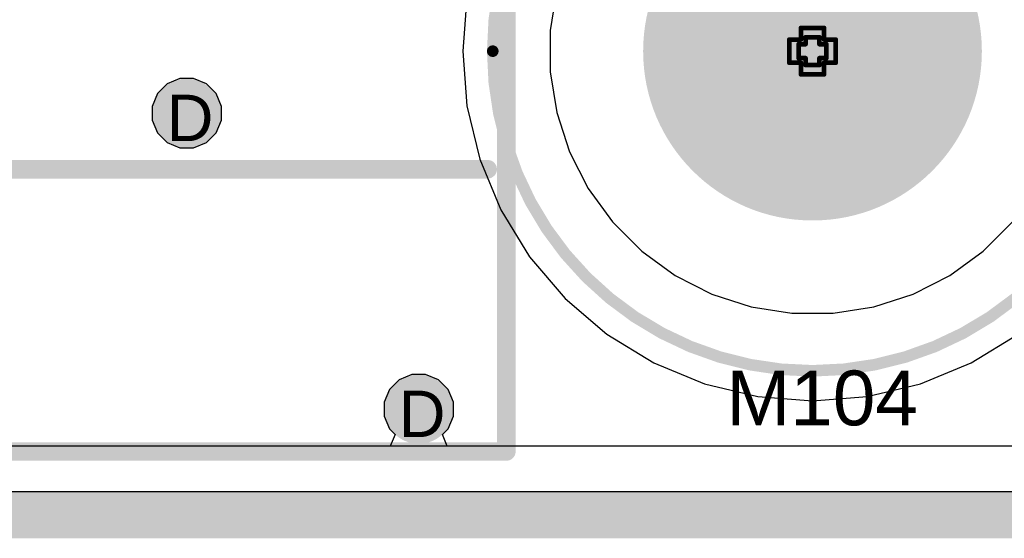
# Model space of a CAD drawing. Header units: inches. Extents: x -6 to 11.2, y -2.2 to 8.3.
# Tile 124 of 256: x 2.358 to 2.783, y -0.01 to 0.214. Entities that reach past the tile are written whole.
import ezdxf

# ---------------------------------------------------------------- set-up
doc = ezdxf.new("R2010")
doc.units = ezdxf.units.IN
doc.header["$MEASUREMENT"] = 0
for name, color, linetype in [('Board Layer Stack Bottom Overlay', 54, 'Continuous'), ('Board Outline', 76, 'Continuous'), ('Dimension', 6, 'Continuous'), ('Drill Drawing', 1, 'Continuous'), ('Layer  6- Inner', 156, 'Continuous'), ('Layer 1- Top', 1, 'Continuous'), ('Layer 2- GND', 16, 'Continuous'), ('Layer 3- Inner', 16, 'Continuous'), ('Layer 4- Inner', 76, 'Continuous'), ('Layer 5- Inner', 90, 'Continuous'), ('Layer 7- PWR', 76, 'Continuous'), ('Layer 8- Bottom', 5, 'Continuous'), ('Pad Holes', 156, 'Continuous'), ('Top Overlay', 2, 'Continuous'), ('Via Holes', 16, 'Continuous')]:
    doc.layers.add(name, color=color, linetype=linetype)
doc.styles.add('Arial', font='txt', dxfattribs={"height": 0.2})

# ---------------------------------------------------------------- blocks, each defined once
blk = doc.blocks.new('AG5300_B_408')
at = {"layer": 'Board Layer Stack Bottom Overlay'}
for points in [[(2.05807, -0.27756, 0.008, 0.008, 0), (2.05807, 0.10335, 0.008, 0.008, 0)], [(-0.2, -0.15591, 0.008, 0.008, 0), (2.05, -0.15591, 0.008, 0.008, 0)], [(-0.2, -0.27756, 0.008, 0.008, 0), (2.05807, -0.27756, 0.008, 0.008, 0)]]:
    blk.add_lwpolyline(points, format="xyseb", dxfattribs=at)
for points in [[(2.048, -0.15591, 0.004, 0.004, 1), (2.052, -0.15591, 0.004, 0.004, 1)], [(2.05607, -0.27756, 0.004, 0.004, 1), (2.06007, -0.27756, 0.004, 0.004, 1)], [(2.05607, -0.27756, 0.004, 0.004, 1), (2.06007, -0.27756, 0.004, 0.004, 1)]]:
    blk.add_lwpolyline(points, format="xyseb", close=True, dxfattribs=at)
blk = doc.blocks.new('MH_TOOLING_125_595')
at = {"layer": 'Layer 2- GND'}
h = blk.add_hatch(color=7, dxfattribs=at)
edge = h.paths.add_edge_path()
edge.add_arc((0, 0), 0.07299, 0, 360)
at = {"layer": 'Layer 7- PWR'}
h = blk.add_hatch(color=7, dxfattribs=at)
edge = h.paths.add_edge_path()
edge.add_arc((0, 0), 0.07299, 0, 360)
at = {"layer": 'Pad Holes'}
h = blk.add_hatch(color=7, dxfattribs=at)
edge = h.paths.add_edge_path()
edge.add_arc((0, 0), 0.06299, 0, 360)
at = {"layer": 'Dimension'}
for points in [[(0, -0.05, 0.008, 0.008, 0), (0, 0.05, 0.008, 0.008, 0)], [(-0.05, 0, 0.008, 0.008, 0), (0.05, 0, 0.008, 0.008, 0)]]:
    blk.add_lwpolyline(points, format="xyseb", dxfattribs=at)
for points in [[(-0.002, 0.05, 0.004, 0.004, 1), (0.002, 0.05, 0.004, 0.004, 1)], [(-0.052, 0, 0.004, 0.004, 1), (-0.048, 0, 0.004, 0.004, 1)], [(0.048, 0, 0.004, 0.004, 1), (0.052, 0, 0.004, 0.004, 1)], [(-0.002, -0.05, 0.004, 0.004, 1), (0.002, -0.05, 0.004, 0.004, 1)]]:
    blk.add_lwpolyline(points, format="xyseb", close=True, dxfattribs=at)
at = {"layer": 'Top Overlay', "style": 'Arial'}
blk.add_text('M104', height=0.023622, dxfattribs=at).set_placement((-0.03709, -0.16131))

msp = doc.modelspace()

# ---------------------------------------------------------------- hatches: boundary and pattern name
at = {"layer": 'Layer 1- Top'}
h = msp.add_hatch(color=7, dxfattribs=at)
edge = h.paths.add_edge_path()
edge.add_arc((2.43031, 0.17323), 0.00984, 0, 360)
h = msp.add_hatch(color=7, dxfattribs=at)
edge = h.paths.add_edge_path()
edge.add_arc((2.53031, 0.04567), 0.00984, 0, 360)
at = {"layer": 'Layer 3- Inner'}
h = msp.add_hatch(color=7, dxfattribs=at)
edge = h.paths.add_edge_path()
edge.add_arc((2.43031, 0.17323), 0.00984, 0, 360)
h = msp.add_hatch(color=7, dxfattribs=at)
edge = h.paths.add_edge_path()
edge.add_arc((2.53031, 0.04567), 0.00984, 0, 360)
at = {"layer": 'Layer 5- Inner'}
h = msp.add_hatch(color=7, dxfattribs=at)
edge = h.paths.add_edge_path()
edge.add_arc((2.43031, 0.17323), 0.00984, 0, 360)
h = msp.add_hatch(color=7, dxfattribs=at)
edge = h.paths.add_edge_path()
edge.add_arc((2.53031, 0.04567), 0.00984, 0, 360)
at = {"layer": 'Layer 7- PWR'}
h = msp.add_hatch(color=7, dxfattribs=at)
edge = h.paths.add_edge_path()
edge.add_arc((2.43031, 0.17323), 0.01492, 0, 360)
h = msp.add_hatch(color=7, dxfattribs=at)
edge = h.paths.add_edge_path()
edge.add_arc((2.53031, 0.04567), 0.01492, 0, 360)
at = {"layer": 'Layer 8- Bottom'}
h = msp.add_hatch(color=7, dxfattribs=at)
edge = h.paths.add_edge_path()
edge.add_arc((2.43031, 0.17323), 0.00984, 0, 360)
h = msp.add_hatch(color=7, dxfattribs=at)
edge = h.paths.add_edge_path()
edge.add_arc((2.53031, 0.04567), 0.00984, 0, 360)
at = {"layer": 'Via Holes'}
h = msp.add_hatch(color=7, dxfattribs=at)
edge = h.paths.add_edge_path()
edge.add_arc((2.43031, 0.17323), 0.00492, 0, 360)
h = msp.add_hatch(color=7, dxfattribs=at)
edge = h.paths.add_edge_path()
edge.add_arc((2.53031, 0.04567), 0.00492, 0, 360)

# ---------------------------------------------------------------- linework, layer by layer
at = {"layer": 'Board Outline'}
msp.add_lwpolyline([(-0.00001, -0.00001, 0.015, 0.015, 0), (5.39999, -0.00001, 0.015, 0.015, 0)], format="xyseb", dxfattribs=at)
at = {"layer": 'Drill Drawing'}
for points in [[(2.695, 0.205, 0.002, 0.002, 0), (2.695, 0.21, 0.002, 0.002, 0)], [(2.695, 0.21, 0.002, 0.002, 0), (2.705, 0.21, 0.002, 0.002, 0)], [(2.705, 0.205, 0.002, 0.002, 0), (2.705, 0.21, 0.002, 0.002, 0)], [(2.69, 0.195, 0.002, 0.002, 0), (2.69, 0.205, 0.002, 0.002, 0)], [(2.69, 0.205, 0.002, 0.002, 0), (2.695, 0.205, 0.002, 0.002, 0)], [(2.694, 0.197, 0.002, 0.002, 0), (2.694, 0.203, 0.002, 0.002, 0)], [(2.694, 0.203, 0.002, 0.002, 0), (2.697, 0.203, 0.002, 0.002, 0)], [(2.697, 0.203, 0.002, 0.002, 0), (2.697, 0.206, 0.002, 0.002, 0)], [(2.697, 0.206, 0.002, 0.002, 0), (2.703, 0.206, 0.002, 0.002, 0)], [(2.703, 0.203, 0.002, 0.002, 0), (2.703, 0.206, 0.002, 0.002, 0)], [(2.703, 0.203, 0.002, 0.002, 0), (2.706, 0.203, 0.002, 0.002, 0)], [(2.705, 0.205, 0.002, 0.002, 0), (2.71, 0.205, 0.002, 0.002, 0)], [(2.706, 0.197, 0.002, 0.002, 0), (2.706, 0.203, 0.002, 0.002, 0)], [(2.71, 0.195, 0.002, 0.002, 0), (2.71, 0.205, 0.002, 0.002, 0)], [(2.69, 0.195, 0.002, 0.002, 0), (2.695, 0.195, 0.002, 0.002, 0)], [(2.694, 0.197, 0.002, 0.002, 0), (2.697, 0.197, 0.002, 0.002, 0)], [(2.695, 0.19, 0.002, 0.002, 0), (2.695, 0.195, 0.002, 0.002, 0)], [(2.697, 0.194, 0.002, 0.002, 0), (2.697, 0.197, 0.002, 0.002, 0)], [(2.703, 0.197, 0.002, 0.002, 0), (2.706, 0.197, 0.002, 0.002, 0)], [(2.703, 0.194, 0.002, 0.002, 0), (2.703, 0.197, 0.002, 0.002, 0)], [(2.705, 0.195, 0.002, 0.002, 0), (2.71, 0.195, 0.002, 0.002, 0)], [(2.705, 0.19, 0.002, 0.002, 0), (2.705, 0.195, 0.002, 0.002, 0)], [(2.695, 0.19, 0.002, 0.002, 0), (2.705, 0.19, 0.002, 0.002, 0)], [(2.697, 0.194, 0.002, 0.002, 0), (2.703, 0.194, 0.002, 0.002, 0)]]:
    msp.add_lwpolyline(points, format="xyseb", dxfattribs=at)
for points in [[(2.6945, 0.21, 0.001, 0.001, 1), (2.6955, 0.21, 0.001, 0.001, 1)], [(2.6945, 0.21, 0.001, 0.001, 1), (2.6955, 0.21, 0.001, 0.001, 1)], [(2.7045, 0.21, 0.001, 0.001, 1), (2.7055, 0.21, 0.001, 0.001, 1)], [(2.7045, 0.21, 0.001, 0.001, 1), (2.7055, 0.21, 0.001, 0.001, 1)], [(2.6895, 0.205, 0.001, 0.001, 1), (2.6905, 0.205, 0.001, 0.001, 1)], [(2.6895, 0.205, 0.001, 0.001, 1), (2.6905, 0.205, 0.001, 0.001, 1)], [(2.6935, 0.203, 0.001, 0.001, 1), (2.6945, 0.203, 0.001, 0.001, 1)], [(2.6935, 0.203, 0.001, 0.001, 1), (2.6945, 0.203, 0.001, 0.001, 1)], [(2.6945, 0.205, 0.001, 0.001, 1), (2.6955, 0.205, 0.001, 0.001, 1)], [(2.6945, 0.205, 0.001, 0.001, 1), (2.6955, 0.205, 0.001, 0.001, 1)], [(2.6965, 0.206, 0.001, 0.001, 1), (2.6975, 0.206, 0.001, 0.001, 1)], [(2.6965, 0.206, 0.001, 0.001, 1), (2.6975, 0.206, 0.001, 0.001, 1)], [(2.6965, 0.203, 0.001, 0.001, 1), (2.6975, 0.203, 0.001, 0.001, 1)], [(2.6965, 0.203, 0.001, 0.001, 1), (2.6975, 0.203, 0.001, 0.001, 1)], [(2.7025, 0.206, 0.001, 0.001, 1), (2.7035, 0.206, 0.001, 0.001, 1)], [(2.7025, 0.206, 0.001, 0.001, 1), (2.7035, 0.206, 0.001, 0.001, 1)], [(2.7025, 0.203, 0.001, 0.001, 1), (2.7035, 0.203, 0.001, 0.001, 1)], [(2.7025, 0.203, 0.001, 0.001, 1), (2.7035, 0.203, 0.001, 0.001, 1)], [(2.7045, 0.205, 0.001, 0.001, 1), (2.7055, 0.205, 0.001, 0.001, 1)], [(2.7045, 0.205, 0.001, 0.001, 1), (2.7055, 0.205, 0.001, 0.001, 1)], [(2.7055, 0.203, 0.001, 0.001, 1), (2.7065, 0.203, 0.001, 0.001, 1)], [(2.7055, 0.203, 0.001, 0.001, 1), (2.7065, 0.203, 0.001, 0.001, 1)], [(2.7095, 0.205, 0.001, 0.001, 1), (2.7105, 0.205, 0.001, 0.001, 1)], [(2.7095, 0.205, 0.001, 0.001, 1), (2.7105, 0.205, 0.001, 0.001, 1)], [(2.6895, 0.195, 0.001, 0.001, 1), (2.6905, 0.195, 0.001, 0.001, 1)], [(2.6895, 0.195, 0.001, 0.001, 1), (2.6905, 0.195, 0.001, 0.001, 1)], [(2.6935, 0.197, 0.001, 0.001, 1), (2.6945, 0.197, 0.001, 0.001, 1)], [(2.6935, 0.197, 0.001, 0.001, 1), (2.6945, 0.197, 0.001, 0.001, 1)], [(2.6945, 0.195, 0.001, 0.001, 1), (2.6955, 0.195, 0.001, 0.001, 1)], [(2.6945, 0.195, 0.001, 0.001, 1), (2.6955, 0.195, 0.001, 0.001, 1)], [(2.6965, 0.197, 0.001, 0.001, 1), (2.6975, 0.197, 0.001, 0.001, 1)], [(2.6965, 0.197, 0.001, 0.001, 1), (2.6975, 0.197, 0.001, 0.001, 1)], [(2.7025, 0.197, 0.001, 0.001, 1), (2.7035, 0.197, 0.001, 0.001, 1)], [(2.7025, 0.197, 0.001, 0.001, 1), (2.7035, 0.197, 0.001, 0.001, 1)], [(2.7045, 0.195, 0.001, 0.001, 1), (2.7055, 0.195, 0.001, 0.001, 1)], [(2.7045, 0.195, 0.001, 0.001, 1), (2.7055, 0.195, 0.001, 0.001, 1)], [(2.7055, 0.197, 0.001, 0.001, 1), (2.7065, 0.197, 0.001, 0.001, 1)], [(2.7055, 0.197, 0.001, 0.001, 1), (2.7065, 0.197, 0.001, 0.001, 1)], [(2.7095, 0.195, 0.001, 0.001, 1), (2.7105, 0.195, 0.001, 0.001, 1)], [(2.7095, 0.195, 0.001, 0.001, 1), (2.7105, 0.195, 0.001, 0.001, 1)], [(2.6945, 0.19, 0.001, 0.001, 1), (2.6955, 0.19, 0.001, 0.001, 1)], [(2.6945, 0.19, 0.001, 0.001, 1), (2.6955, 0.19, 0.001, 0.001, 1)], [(2.6965, 0.194, 0.001, 0.001, 1), (2.6975, 0.194, 0.001, 0.001, 1)], [(2.6965, 0.194, 0.001, 0.001, 1), (2.6975, 0.194, 0.001, 0.001, 1)], [(2.7025, 0.194, 0.001, 0.001, 1), (2.7035, 0.194, 0.001, 0.001, 1)], [(2.7025, 0.194, 0.001, 0.001, 1), (2.7035, 0.194, 0.001, 0.001, 1)], [(2.7045, 0.19, 0.001, 0.001, 1), (2.7055, 0.19, 0.001, 0.001, 1)], [(2.7045, 0.19, 0.001, 0.001, 1), (2.7055, 0.19, 0.001, 0.001, 1)]]:
    msp.add_lwpolyline(points, format="xyseb", close=True, dxfattribs=at)
at = {"layer": 'Layer  6- Inner'}
for p, q in [((2.58979, 0.22646), (2.58701, 0.20889)), ((2.58701, 0.20889), (2.58701, 0.19111)), ((2.58701, 0.19111), (2.58979, 0.17354)), ((2.42735, 0.18815), (2.42186, 0.18588)), ((2.43328, 0.18815), (2.42735, 0.18815)), ((2.43877, 0.18588), (2.43328, 0.18815)), ((2.42186, 0.18588), (2.41767, 0.18168)), ((2.44296, 0.18168), (2.43877, 0.18588)), ((2.41767, 0.18168), (2.41539, 0.1762)), ((2.44524, 0.1762), (2.44296, 0.18168)), ((2.41539, 0.1762), (2.41539, 0.17026)), ((2.44524, 0.17026), (2.44524, 0.1762)), ((2.41539, 0.17026), (2.41767, 0.16478)), ((2.44296, 0.16478), (2.44524, 0.17026)), ((2.58979, 0.17354), (2.59529, 0.15663)), ((2.41767, 0.16478), (2.42186, 0.16058)), ((2.43877, 0.16058), (2.44296, 0.16478)), ((2.42186, 0.16058), (2.42735, 0.15831)), ((2.42735, 0.15831), (2.43328, 0.15831)), ((2.43328, 0.15831), (2.43877, 0.16058)), ((2.59529, 0.15663), (2.60336, 0.14078)), ((2.60336, 0.14078), (2.61381, 0.12639)), ((2.61381, 0.12639), (2.62639, 0.11381)), ((2.77361, 0.11381), (2.78619, 0.12639)), ((2.62639, 0.11381), (2.64078, 0.10336)), ((2.75922, 0.10336), (2.77361, 0.11381)), ((2.64078, 0.10336), (2.65663, 0.09529)), ((2.74337, 0.09529), (2.75922, 0.10336)), ((2.65663, 0.09529), (2.67354, 0.08979)), ((2.72646, 0.08979), (2.74337, 0.09529)), ((2.67354, 0.08979), (2.69111, 0.08701)), ((2.70889, 0.08701), (2.72646, 0.08979)), ((2.69111, 0.08701), (2.70889, 0.08701)), ((2.52735, 0.06059), (2.52186, 0.05832)), ((2.53328, 0.06059), (2.52735, 0.06059)), ((2.53877, 0.05832), (2.53328, 0.06059)), ((2.52186, 0.05832), (2.51767, 0.05412)), ((2.54296, 0.05412), (2.53877, 0.05832)), ((2.51767, 0.05412), (2.51539, 0.04864)), ((2.54524, 0.04864), (2.54296, 0.05412)), ((2.51539, 0.04864), (2.51539, 0.0427)), ((2.54524, 0.0427), (2.54524, 0.04864)), ((2.51539, 0.0427), (2.51767, 0.03722)), ((2.54296, 0.03722), (2.54524, 0.0427)), ((2.51767, 0.03722), (2.52011, 0.03477)), ((2.52011, 0.03477), (2.51804, 0.02977)), ((2.54052, 0.03477), (2.54296, 0.03722)), ((2.54259, 0.02977), (2.54052, 0.03477)), ((2.51804, 0.02977), (2.34953, 0.02977)), ((2.82788, 0.02977), (2.54259, 0.02977))]:
    msp.add_line(p, q, dxfattribs=at)
at = {"layer": 'Layer 1- Top'}
for p, q in [((2.5511, 0.22358), (2.54924, 0.2)), ((2.54924, 0.2), (2.5511, 0.17642)), ((2.5511, 0.17642), (2.55662, 0.15341)), ((2.55662, 0.15341), (2.56567, 0.13156)), ((2.56567, 0.13156), (2.57803, 0.11139)), ((2.57803, 0.11139), (2.5934, 0.0934)), ((2.5934, 0.0934), (2.61139, 0.07803)), ((2.61139, 0.07803), (2.63156, 0.06567)), ((2.76844, 0.06567), (2.78861, 0.07803)), ((2.63156, 0.06567), (2.65341, 0.05662)), ((2.74659, 0.05662), (2.76844, 0.06567)), ((2.65341, 0.05662), (2.67642, 0.0511)), ((2.72358, 0.0511), (2.74659, 0.05662)), ((2.67642, 0.0511), (2.7, 0.04924)), ((2.7, 0.04924), (2.72358, 0.0511)), ((5.37021, 0.02977), (1.15408, 0.02977))]:
    msp.add_line(p, q, dxfattribs=at)
for points in [[(2.8378, 0.2, 0.005, 0.005, 1), (2.5622, 0.2, 0.005, 0.005, 1)], [(2.56095, 0.2, 0.0025, 0.0025, 1), (2.56345, 0.2, 0.0025, 0.0025, 1)]]:
    msp.add_lwpolyline(points, format="xyseb", close=True, dxfattribs=at)
at = {"layer": 'Layer 2- GND'}
msp.add_line((5.38991, 0.01008), (1.14213, 0.01008), dxfattribs=at)
msp.add_lwpolyline([(-0.00001, -0.00001, 0.02, 0.02, 0), (5.39999, -0.00001, 0.02, 0.02, 0)], format="xyseb", dxfattribs=at)
at = {"layer": 'Layer 3- Inner'}
for p, q in [((2.58979, 0.22646), (2.58701, 0.20889)), ((2.58701, 0.20889), (2.58701, 0.19111)), ((2.58701, 0.19111), (2.58979, 0.17354)), ((2.58979, 0.17354), (2.59529, 0.15663)), ((2.59529, 0.15663), (2.60336, 0.14078)), ((2.60336, 0.14078), (2.61381, 0.12639)), ((2.61381, 0.12639), (2.62639, 0.11381)), ((2.77361, 0.11381), (2.78619, 0.12639)), ((2.62639, 0.11381), (2.64078, 0.10336)), ((2.75922, 0.10336), (2.77361, 0.11381)), ((2.64078, 0.10336), (2.65663, 0.09529)), ((2.74337, 0.09529), (2.75922, 0.10336)), ((2.65663, 0.09529), (2.67354, 0.08979)), ((2.72646, 0.08979), (2.74337, 0.09529)), ((2.67354, 0.08979), (2.69111, 0.08701)), ((2.70889, 0.08701), (2.72646, 0.08979)), ((2.69111, 0.08701), (2.70889, 0.08701)), ((5.37021, 0.02977), (1.15448, 0.02977))]:
    msp.add_line(p, q, dxfattribs=at)
at = {"layer": 'Layer 4- Inner'}
for p, q in [((2.58979, 0.22646), (2.58701, 0.20889)), ((2.58701, 0.20889), (2.58701, 0.19111)), ((2.58701, 0.19111), (2.58979, 0.17354)), ((2.42735, 0.18815), (2.42186, 0.18588)), ((2.43328, 0.18815), (2.42735, 0.18815)), ((2.43877, 0.18588), (2.43328, 0.18815)), ((2.42186, 0.18588), (2.41767, 0.18168)), ((2.44296, 0.18168), (2.43877, 0.18588)), ((2.41767, 0.18168), (2.41539, 0.1762)), ((2.44524, 0.1762), (2.44296, 0.18168)), ((2.41539, 0.1762), (2.41539, 0.17026)), ((2.44524, 0.17026), (2.44524, 0.1762)), ((2.41539, 0.17026), (2.41767, 0.16478)), ((2.44296, 0.16478), (2.44524, 0.17026)), ((2.58979, 0.17354), (2.59529, 0.15663)), ((2.41767, 0.16478), (2.42186, 0.16058)), ((2.43877, 0.16058), (2.44296, 0.16478)), ((2.42186, 0.16058), (2.42735, 0.15831)), ((2.42735, 0.15831), (2.43328, 0.15831)), ((2.43328, 0.15831), (2.43877, 0.16058)), ((2.59529, 0.15663), (2.60336, 0.14078)), ((2.60336, 0.14078), (2.61381, 0.12639)), ((2.61381, 0.12639), (2.62639, 0.11381)), ((2.77361, 0.11381), (2.78619, 0.12639)), ((2.62639, 0.11381), (2.64078, 0.10336)), ((2.75922, 0.10336), (2.77361, 0.11381)), ((2.64078, 0.10336), (2.65663, 0.09529)), ((2.74337, 0.09529), (2.75922, 0.10336)), ((2.65663, 0.09529), (2.67354, 0.08979)), ((2.72646, 0.08979), (2.74337, 0.09529)), ((2.67354, 0.08979), (2.69111, 0.08701)), ((2.70889, 0.08701), (2.72646, 0.08979)), ((2.69111, 0.08701), (2.70889, 0.08701)), ((2.52735, 0.06059), (2.52186, 0.05832)), ((2.53328, 0.06059), (2.52735, 0.06059)), ((2.53877, 0.05832), (2.53328, 0.06059)), ((2.52186, 0.05832), (2.51767, 0.05412)), ((2.54296, 0.05412), (2.53877, 0.05832)), ((2.51767, 0.05412), (2.51539, 0.04864)), ((2.54524, 0.04864), (2.54296, 0.05412)), ((2.51539, 0.04864), (2.51539, 0.0427)), ((2.54524, 0.0427), (2.54524, 0.04864)), ((2.51539, 0.0427), (2.51767, 0.03722)), ((2.54296, 0.03722), (2.54524, 0.0427)), ((2.51767, 0.03722), (2.52011, 0.03477)), ((2.52011, 0.03477), (2.51804, 0.02977)), ((2.54052, 0.03477), (2.54296, 0.03722)), ((2.54259, 0.02977), (2.54052, 0.03477)), ((2.51804, 0.02977), (2.34953, 0.02977)), ((2.82788, 0.02977), (2.54259, 0.02977))]:
    msp.add_line(p, q, dxfattribs=at)
at = {"layer": 'Layer 5- Inner'}
for p, q in [((2.58979, 0.22646), (2.58701, 0.20889)), ((2.58701, 0.20889), (2.58701, 0.19111)), ((2.58701, 0.19111), (2.58979, 0.17354)), ((2.58979, 0.17354), (2.59529, 0.15663)), ((2.59529, 0.15663), (2.60336, 0.14078)), ((2.60336, 0.14078), (2.61381, 0.12639)), ((2.61381, 0.12639), (2.62639, 0.11381)), ((2.77361, 0.11381), (2.78619, 0.12639)), ((2.62639, 0.11381), (2.64078, 0.10336)), ((2.75922, 0.10336), (2.77361, 0.11381)), ((2.64078, 0.10336), (2.65663, 0.09529)), ((2.74337, 0.09529), (2.75922, 0.10336)), ((2.65663, 0.09529), (2.67354, 0.08979)), ((2.72646, 0.08979), (2.74337, 0.09529)), ((2.67354, 0.08979), (2.69111, 0.08701)), ((2.70889, 0.08701), (2.72646, 0.08979)), ((2.69111, 0.08701), (2.70889, 0.08701)), ((5.37021, 0.02977), (1.15408, 0.02977))]:
    msp.add_line(p, q, dxfattribs=at)
at = {"layer": 'Layer 7- PWR'}
msp.add_line((5.38991, 0.01008), (1.14429, 0.01008), dxfattribs=at)
msp.add_lwpolyline([(-0.00001, -0.00001, 0.02, 0.02, 0), (5.39999, -0.00001, 0.02, 0.02, 0)], format="xyseb", dxfattribs=at)
at = {"layer": 'Layer 8- Bottom'}
for p, q in [((2.5511, 0.22358), (2.54924, 0.2)), ((2.54924, 0.2), (2.5511, 0.17642)), ((2.5511, 0.17642), (2.55662, 0.15341)), ((2.55662, 0.15341), (2.56567, 0.13156)), ((2.56567, 0.13156), (2.57803, 0.11139)), ((2.57803, 0.11139), (2.5934, 0.0934)), ((2.5934, 0.0934), (2.61139, 0.07803)), ((2.61139, 0.07803), (2.63156, 0.06567)), ((2.76844, 0.06567), (2.78861, 0.07803)), ((2.63156, 0.06567), (2.65341, 0.05662)), ((2.74659, 0.05662), (2.76844, 0.06567)), ((2.65341, 0.05662), (2.67642, 0.0511)), ((2.72358, 0.0511), (2.74659, 0.05662)), ((2.67642, 0.0511), (2.7, 0.04924)), ((2.7, 0.04924), (2.72358, 0.0511)), ((5.37021, 0.02977), (1.61865, 0.02977))]:
    msp.add_line(p, q, dxfattribs=at)
for points in [[(2.8378, 0.2, 0.005, 0.005, 1), (2.5622, 0.2, 0.005, 0.005, 1)], [(2.56095, 0.2, 0.0025, 0.0025, 1), (2.56345, 0.2, 0.0025, 0.0025, 1)]]:
    msp.add_lwpolyline(points, format="xyseb", close=True, dxfattribs=at)

# ---------------------------------------------------------------- block references
for name, p in [('AG5300_B_408', (0.51, 0.305)), ('MH_TOOLING_125_595', (2.7, 0.2))]:
    msp.add_blockref(name, p)

# ---------------------------------------------------------------- texts
at = {"layer": 'Drill Drawing', "style": 'Arial'}
for p in [(2.42165, 0.16123), (2.52165, 0.03367)]:
    msp.add_text('D', height=0.02, dxfattribs=at).set_placement(p)

doc.saveas('drawing.dxf')
